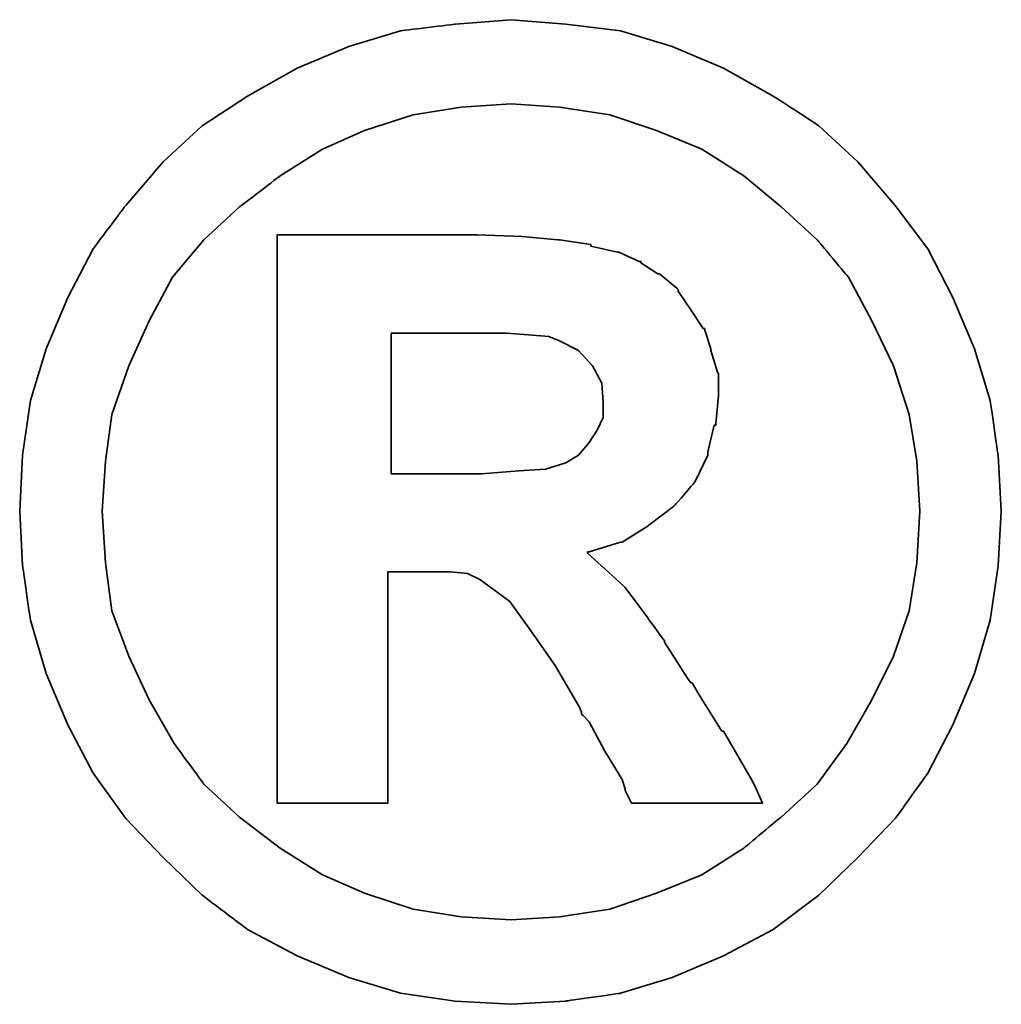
# Model space of a CAD drawing. Header units: millimetres. Extents: x -12 to 103, y 0 to 82.
# Tile 59 of 61: x 83.59 to 84.055, y 47.121 to 47.587. Entities that reach past the tile are written whole.
import ezdxf

# ---------------------------------------------------------------- set-up
doc = ezdxf.new("R2010")
doc.units = ezdxf.units.MM
doc.header["$LTSCALE"] = 2
doc.header["$MEASUREMENT"] = 0
doc.layers.add('DIM', color=4, linetype='CONTINUOUS')
doc.layers.add('layer 1', color=7, linetype='CONTINUOUS')

# ---------------------------------------------------------------- blocks, each defined once
blk = doc.blocks.new('TBI MOTION logo(完整正式版)')
at = {"layer": 'layer 1', "color": 22, "lineweight": 35}
for points, knots in [([(81.20634, 4.98624), (81.20634, 4.98624), (81.18649, 5.32862), (81.18649, 5.32862), (81.18649, 5.32862), (81.18649, 5.32862), (81.13886, 5.66206), (81.13886, 5.66206), (81.13886, 5.66206), (81.13886, 5.66206), (81.04359, 5.97764), (81.04359, 5.97764), (81.04359, 5.97764), (81.04359, 5.97764), (80.91061, 6.29124), (80.91061, 6.29124), (80.91061, 6.29124), (80.91061, 6.29124), (80.75778, 6.58697), (80.75778, 6.58697), (80.75778, 6.58697), (80.75778, 6.58697), (80.5593, 6.85294), (80.5593, 6.85294), (80.5593, 6.85294), (80.5593, 6.85294), (80.33105, 7.1189), (80.33105, 7.1189), (80.33105, 7.1189), (80.33105, 7.1189), (80.09287, 7.33921), (80.09287, 7.33921), (80.09287, 7.33921), (80.09287, 7.33921), (79.815, 7.51982), (79.815, 7.51982), (79.815, 7.51982), (79.815, 7.51982), (79.51133, 7.69051), (79.51133, 7.69051), (79.51133, 7.69051), (79.51133, 7.69051), (79.19773, 7.8235), (79.19773, 7.8235), (79.19773, 7.8235), (79.19773, 7.8235), (78.88215, 7.91877), (78.88215, 7.91877), (78.88215, 7.91877), (78.88215, 7.91877), (78.54871, 7.95846), (78.54871, 7.95846), (78.54871, 7.95846), (78.54871, 7.95846), (78.21526, 7.98625), (78.21526, 7.98625), (78.21526, 7.98625), (78.21526, 7.98625), (77.87388, 7.95846), (77.87388, 7.95846), (77.87388, 7.95846), (77.87388, 7.95846), (77.54044, 7.91877), (77.54044, 7.91877), (77.54044, 7.91877), (77.54044, 7.91877), (77.22485, 7.8235), (77.22485, 7.8235), (77.22485, 7.8235), (77.22485, 7.8235), (76.91027, 7.69051), (76.91027, 7.69051), (76.91027, 7.69051), (76.91027, 7.69051), (76.6056, 7.51982), (76.6056, 7.51982), (76.6056, 7.51982), (76.6056, 7.51982), (76.32972, 7.33921), (76.32972, 7.33921), (76.32972, 7.33921), (76.32972, 7.33921), (76.09154, 7.1189), (76.09154, 7.1189), (76.09154, 7.1189), (76.09154, 7.1189), (75.86329, 6.85294), (75.86329, 6.85294), (75.86329, 6.85294), (75.86329, 6.85294), (75.66382, 6.58697), (75.66382, 6.58697), (75.66382, 6.58697), (75.66382, 6.58697), (75.51099, 6.29124), (75.51099, 6.29124), (75.51099, 6.29124), (75.51099, 6.29124), (75.37702, 5.97764), (75.37702, 5.97764), (75.37702, 5.97764), (75.37702, 5.97764), (75.28175, 5.66206), (75.28175, 5.66206), (75.28175, 5.66206), (75.28175, 5.66206), (75.23411, 5.32862), (75.23411, 5.32862), (75.23411, 5.32862), (75.23411, 5.32862), (75.21625, 4.98624), (75.21625, 4.98624), (75.21625, 4.98624), (75.21625, 4.98624), (75.23411, 4.6528), (75.23411, 4.6528), (75.23411, 4.6528), (75.23411, 4.6528), (75.28175, 4.32035), (75.28175, 4.32035), (75.28175, 4.32035), (75.28175, 4.32035), (75.37702, 3.99583), (75.37702, 3.99583), (75.37702, 3.99583), (75.37702, 3.99583), (75.51099, 3.68224), (75.51099, 3.68224), (75.51099, 3.68224), (75.51099, 3.68224), (75.66382, 3.38749), (75.66382, 3.38749), (75.66382, 3.38749), (75.66382, 3.38749), (75.86329, 3.10963), (75.86329, 3.10963), (75.86329, 3.10963), (75.86329, 3.10963), (76.09154, 2.87145), (76.09154, 2.87145), (76.09154, 2.87145), (76.09154, 2.87145), (76.32972, 2.6432), (76.32972, 2.6432), (76.32972, 2.6432), (76.32972, 2.6432), (76.6056, 2.43381), (76.6056, 2.43381), (76.6056, 2.43381), (76.6056, 2.43381), (76.91027, 2.27205), (76.91027, 2.27205), (76.91027, 2.27205), (76.91027, 2.27205), (77.22485, 2.13906), (77.22485, 2.13906), (77.22485, 2.13906), (77.22485, 2.13906), (77.54044, 2.0438), (77.54044, 2.0438), (77.54044, 2.0438), (77.54044, 2.0438), (77.87388, 1.99616), (77.87388, 1.99616), (77.87388, 1.99616), (77.87388, 1.99616), (78.21526, 1.97631), (78.21526, 1.97631), (78.21526, 1.97631), (78.21526, 1.97631), (78.54871, 1.99616), (78.54871, 1.99616), (78.54871, 1.99616), (78.54871, 1.99616), (78.88215, 2.0438), (78.88215, 2.0438), (78.88215, 2.0438), (78.88215, 2.0438), (79.19773, 2.13906), (79.19773, 2.13906), (79.19773, 2.13906), (79.19773, 2.13906), (79.51133, 2.27205), (79.51133, 2.27205), (79.51133, 2.27205), (79.51133, 2.27205), (79.815, 2.43381), (79.815, 2.43381), (79.815, 2.43381), (79.815, 2.43381), (80.09287, 2.6432), (80.09287, 2.6432), (80.09287, 2.6432), (80.09287, 2.6432), (80.33105, 2.87145), (80.33105, 2.87145), (80.33105, 2.87145), (80.33105, 2.87145), (80.5593, 3.10963), (80.5593, 3.10963), (80.5593, 3.10963), (80.5593, 3.10963), (80.75778, 3.38749), (80.75778, 3.38749), (80.75778, 3.38749), (80.75778, 3.38749), (80.91061, 3.68224), (80.91061, 3.68224), (80.91061, 3.68224), (80.91061, 3.68224), (81.04359, 3.99583), (81.04359, 3.99583), (81.04359, 3.99583), (81.04359, 3.99583), (81.13886, 4.32035), (81.13886, 4.32035), (81.13886, 4.32035), (81.13886, 4.32035), (81.18649, 4.6528), (81.18649, 4.6528), (81.18649, 4.6528), (81.18649, 4.6528), (81.20634, 4.98624), (81.20634, 4.98624)], [0, 0, 0, 0, 0.0178571, 0.0178571, 0.0178571, 0.0178572, 0.0357143, 0.0357143, 0.0357143, 0.0357143, 0.0535714, 0.0535714, 0.0535714, 0.0535714, 0.0714286, 0.0714286, 0.0714286, 0.0714286, 0.0892857, 0.0892857, 0.0892857, 0.0892857, 0.1071429, 0.1071429, 0.1071429, 0.1071429, 0.125, 0.125, 0.125, 0.125, 0.1428571, 0.1428571, 0.1428571, 0.1428572, 0.1607143, 0.1607143, 0.1607143, 0.1607143, 0.1785714, 0.1785714, 0.1785714, 0.1785714, 0.1964286, 0.1964286, 0.1964286, 0.1964286, 0.2142857, 0.2142857, 0.2142857, 0.2142857, 0.2321429, 0.2321429, 0.2321429, 0.2321429, 0.25, 0.25, 0.25, 0.25, 0.2678571, 0.2678571, 0.2678571, 0.2678572, 0.2857143, 0.2857143, 0.2857143, 0.2857143, 0.3035714, 0.3035714, 0.3035714, 0.3035714, 0.3214286, 0.3214286, 0.3214286, 0.3214286, 0.3392857, 0.3392857, 0.3392857, 0.3392857, 0.3571429, 0.3571429, 0.3571429, 0.3571429, 0.375, 0.375, 0.375, 0.375, 0.3928571, 0.3928571, 0.3928571, 0.3928572, 0.4107143, 0.4107143, 0.4107143, 0.4107143, 0.4285714, 0.4285714, 0.4285714, 0.4285714, 0.4464286, 0.4464286, 0.4464286, 0.4464286, 0.4642857, 0.4642857, 0.4642857, 0.4642857, 0.4821429, 0.4821429, 0.4821429, 0.4821429, 0.5, 0.5, 0.5, 0.5, 0.5178571, 0.5178571, 0.5178571, 0.5178572, 0.5357143, 0.5357143, 0.5357143, 0.5357143, 0.5535714, 0.5535714, 0.5535714, 0.5535714, 0.5714286, 0.5714286, 0.5714286, 0.5714286, 0.5892857, 0.5892857, 0.5892857, 0.5892857, 0.6071429, 0.6071429, 0.6071429, 0.6071429, 0.625, 0.625, 0.625, 0.625, 0.6428571, 0.6428571, 0.6428571, 0.6428572, 0.6607143, 0.6607143, 0.6607143, 0.6607143, 0.6785714, 0.6785714, 0.6785714, 0.6785714, 0.6964286, 0.6964286, 0.6964286, 0.6964286, 0.7142857, 0.7142857, 0.7142857, 0.7142857, 0.7321429, 0.7321429, 0.7321429, 0.7321429, 0.75, 0.75, 0.75, 0.75, 0.7678571, 0.7678571, 0.7678571, 0.7678572, 0.7857143, 0.7857143, 0.7857143, 0.7857143, 0.8035714, 0.8035714, 0.8035714, 0.8035714, 0.8214286, 0.8214286, 0.8214286, 0.8214286, 0.8392857, 0.8392857, 0.8392857, 0.8392857, 0.8571429, 0.8571429, 0.8571429, 0.8571429, 0.875, 0.875, 0.875, 0.875, 0.8928571, 0.8928571, 0.8928571, 0.8928572, 0.9107143, 0.9107143, 0.9107143, 0.9107143, 0.9285714, 0.9285714, 0.9285714, 0.9285714, 0.9464286, 0.9464286, 0.9464286, 0.9464286, 0.9642857, 0.9642857, 0.9642857, 0.9642857, 0.9821429, 0.9821429, 0.9821429, 0.9821429, 1, 1, 1, 1]), ([(80.71014, 4.98624), (80.71014, 4.98624), (80.69129, 5.29091), (80.69129, 5.29091), (80.69129, 5.29091), (80.69129, 5.29091), (80.64464, 5.57672), (80.64464, 5.57672), (80.64464, 5.57672), (80.64464, 5.57672), (80.54937, 5.87245), (80.54937, 5.87245), (80.54937, 5.87245), (80.54937, 5.87245), (80.41639, 6.14833), (80.41639, 6.14833), (80.41639, 6.14833), (80.41639, 6.14833), (80.27349, 6.41429), (80.27349, 6.41429), (80.27349, 6.41429), (80.27349, 6.41429), (80.08295, 6.64255), (80.08295, 6.64255), (80.08295, 6.64255), (80.08295, 6.64255), (79.86264, 6.84301), (79.86264, 6.84301), (79.86264, 6.84301), (79.86264, 6.84301), (79.63439, 7.03355), (79.63439, 7.03355), (79.63439, 7.03355), (79.63439, 7.03355), (79.37835, 7.1963), (79.37835, 7.1963), (79.37835, 7.1963), (79.37835, 7.1963), (79.10246, 7.30944), (79.10246, 7.30944), (79.10246, 7.30944), (79.10246, 7.30944), (78.81665, 7.40471), (78.81665, 7.40471), (78.81665, 7.40471), (78.81665, 7.40471), (78.511, 7.45234), (78.511, 7.45234), (78.511, 7.45234), (78.511, 7.45234), (78.21526, 7.47219), (78.21526, 7.47219), (78.21526, 7.47219), (78.21526, 7.47219), (77.9106, 7.45234), (77.9106, 7.45234), (77.9106, 7.45234), (77.9106, 7.45234), (77.61685, 7.40471), (77.61685, 7.40471), (77.61685, 7.40471), (77.61685, 7.40471), (77.32012, 7.30944), (77.32012, 7.30944), (77.32012, 7.30944), (77.32012, 7.30944), (77.06309, 7.1963), (77.06309, 7.1963), (77.06309, 7.1963), (77.06309, 7.1963), (76.80606, 7.03355), (76.80606, 7.03355), (76.80606, 7.03355), (76.80606, 7.03355), (76.55797, 6.84301), (76.55797, 6.84301), (76.55797, 6.84301), (76.55797, 6.84301), (76.34063, 6.64255), (76.34063, 6.64255), (76.34063, 6.64255), (76.34063, 6.64255), (76.1491, 6.41429), (76.1491, 6.41429), (76.1491, 6.41429), (76.1491, 6.41429), (76.0062, 6.14833), (76.0062, 6.14833), (76.0062, 6.14833), (76.0062, 6.14833), (75.88314, 5.87245), (75.88314, 5.87245), (75.88314, 5.87245), (75.88314, 5.87245), (75.77794, 5.57672), (75.77794, 5.57672), (75.77794, 5.57672), (75.77794, 5.57672), (75.73924, 5.29091), (75.73924, 5.29091), (75.73924, 5.29091), (75.73924, 5.29091), (75.72039, 4.98624), (75.72039, 4.98624), (75.72039, 4.98624), (75.72039, 4.98624), (75.73924, 4.67165), (75.73924, 4.67165), (75.73924, 4.67165), (75.73924, 4.67165), (75.77794, 4.37791), (75.77794, 4.37791), (75.77794, 4.37791), (75.77794, 4.37791), (75.88314, 4.10102), (75.88314, 4.10102), (75.88314, 4.10102), (75.88314, 4.10102), (76.0062, 3.83407), (76.0062, 3.83407), (76.0062, 3.83407), (76.0062, 3.83407), (76.15902, 3.56811), (76.15902, 3.56811), (76.15902, 3.56811), (76.15902, 3.56811), (76.34063, 3.32001), (76.34063, 3.32001), (76.34063, 3.32001), (76.34063, 3.32001), (76.55797, 3.11955), (76.55797, 3.11955), (76.55797, 3.11955), (76.55797, 3.11955), (76.80606, 2.92901), (76.80606, 2.92901), (76.80606, 2.92901), (76.80606, 2.92901), (77.06309, 2.76725), (77.06309, 2.76725), (77.06309, 2.76725), (77.06309, 2.76725), (77.32012, 2.65412), (77.32012, 2.65412), (77.32012, 2.65412), (77.32012, 2.65412), (77.61685, 2.55786), (77.61685, 2.55786), (77.61685, 2.55786), (77.61685, 2.55786), (77.9106, 2.51022), (77.9106, 2.51022), (77.9106, 2.51022), (77.9106, 2.51022), (78.21526, 2.49137), (78.21526, 2.49137), (78.21526, 2.49137), (78.21526, 2.49137), (78.511, 2.51022), (78.511, 2.51022), (78.511, 2.51022), (78.511, 2.51022), (78.81665, 2.55786), (78.81665, 2.55786), (78.81665, 2.55786), (78.81665, 2.55786), (79.10246, 2.65412), (79.10246, 2.65412), (79.10246, 2.65412), (79.10246, 2.65412), (79.37835, 2.76725), (79.37835, 2.76725), (79.37835, 2.76725), (79.37835, 2.76725), (79.63439, 2.92901), (79.63439, 2.92901), (79.63439, 2.92901), (79.63439, 2.92901), (79.86264, 3.11955), (79.86264, 3.11955), (79.86264, 3.11955), (79.86264, 3.11955), (80.08295, 3.32001), (80.08295, 3.32001), (80.08295, 3.32001), (80.08295, 3.32001), (80.26356, 3.56811), (80.26356, 3.56811), (80.26356, 3.56811), (80.26356, 3.56811), (80.41639, 3.83407), (80.41639, 3.83407), (80.41639, 3.83407), (80.41639, 3.83407), (80.54937, 4.10102), (80.54937, 4.10102), (80.54937, 4.10102), (80.54937, 4.10102), (80.64464, 4.37791), (80.64464, 4.37791), (80.64464, 4.37791), (80.64464, 4.37791), (80.69129, 4.67165), (80.69129, 4.67165), (80.69129, 4.67165), (80.69129, 4.67165), (80.71014, 4.98624), (80.71014, 4.98624)], [0, 0, 0, 0, 0.0192308, 0.0192308, 0.0192308, 0.0192308, 0.0384615, 0.0384615, 0.0384615, 0.0384615, 0.0576923, 0.0576923, 0.0576923, 0.0576923, 0.0769231, 0.0769231, 0.0769231, 0.0769231, 0.0961538, 0.0961538, 0.0961538, 0.0961539, 0.1153846, 0.1153846, 0.1153846, 0.1153846, 0.1346154, 0.1346154, 0.1346154, 0.1346154, 0.1538462, 0.1538462, 0.1538462, 0.1538462, 0.1730769, 0.1730769, 0.1730769, 0.1730769, 0.1923077, 0.1923077, 0.1923077, 0.1923077, 0.2115385, 0.2115385, 0.2115385, 0.2115385, 0.2307692, 0.2307692, 0.2307692, 0.2307692, 0.25, 0.25, 0.25, 0.25, 0.2692308, 0.2692308, 0.2692308, 0.2692308, 0.2884615, 0.2884615, 0.2884615, 0.2884615, 0.3076923, 0.3076923, 0.3076923, 0.3076923, 0.3269231, 0.3269231, 0.3269231, 0.3269231, 0.3461538, 0.3461538, 0.3461538, 0.3461539, 0.3653846, 0.3653846, 0.3653846, 0.3653846, 0.3846154, 0.3846154, 0.3846154, 0.3846154, 0.4038462, 0.4038462, 0.4038462, 0.4038462, 0.4230769, 0.4230769, 0.4230769, 0.4230769, 0.4423077, 0.4423077, 0.4423077, 0.4423077, 0.4615385, 0.4615385, 0.4615385, 0.4615385, 0.4807692, 0.4807692, 0.4807692, 0.4807692, 0.5, 0.5, 0.5, 0.5, 0.5192308, 0.5192308, 0.5192308, 0.5192308, 0.5384615, 0.5384615, 0.5384615, 0.5384615, 0.5576923, 0.5576923, 0.5576923, 0.5576923, 0.5769231, 0.5769231, 0.5769231, 0.5769231, 0.5961538, 0.5961538, 0.5961538, 0.5961539, 0.6153846, 0.6153846, 0.6153846, 0.6153846, 0.6346154, 0.6346154, 0.6346154, 0.6346154, 0.6538462, 0.6538462, 0.6538462, 0.6538462, 0.6730769, 0.6730769, 0.6730769, 0.6730769, 0.6923077, 0.6923077, 0.6923077, 0.6923077, 0.7115385, 0.7115385, 0.7115385, 0.7115385, 0.7307692, 0.7307692, 0.7307692, 0.7307692, 0.75, 0.75, 0.75, 0.75, 0.7692308, 0.7692308, 0.7692308, 0.7692308, 0.7884615, 0.7884615, 0.7884615, 0.7884615, 0.8076923, 0.8076923, 0.8076923, 0.8076923, 0.8269231, 0.8269231, 0.8269231, 0.8269231, 0.8461538, 0.8461538, 0.8461538, 0.8461539, 0.8653846, 0.8653846, 0.8653846, 0.8653846, 0.8846154, 0.8846154, 0.8846154, 0.8846154, 0.9038462, 0.9038462, 0.9038462, 0.9038462, 0.9230769, 0.9230769, 0.9230769, 0.9230769, 0.9423077, 0.9423077, 0.9423077, 0.9423077, 0.9615385, 0.9615385, 0.9615385, 0.9615385, 0.9807692, 0.9807692, 0.9807692, 0.9807692, 1, 1, 1, 1]), ([(76.78721, 3.2823), (76.78721, 3.2823), (76.78721, 3.32001), (76.78721, 3.32001), (76.78721, 3.32001), (76.78721, 3.32001), (76.78721, 3.42422), (76.78721, 3.42422), (76.78721, 3.42422), (76.78721, 3.42422), (76.78721, 3.59689), (76.78721, 3.59689), (76.78721, 3.59689), (76.78721, 3.59689), (76.78721, 3.80529), (76.78721, 3.80529), (76.78721, 3.80529), (76.78721, 3.80529), (76.78721, 4.0524), (76.78721, 4.0524), (76.78721, 4.0524), (76.78721, 4.0524), (76.78721, 4.32035), (76.78721, 4.32035), (76.78721, 4.32035), (76.78721, 4.32035), (76.78721, 4.92868), (76.78721, 4.92868), (76.78721, 4.92868), (76.78721, 4.92868), (76.78721, 5.53801), (76.78721, 5.53801), (76.78721, 5.53801), (76.78721, 5.53801), (76.78721, 5.82482), (76.78721, 5.82482), (76.78721, 5.82482), (76.78721, 5.82482), (76.78721, 6.07291), (76.78721, 6.07291), (76.78721, 6.07291), (76.78721, 6.07291), (76.78721, 6.30017), (76.78721, 6.30017), (76.78721, 6.30017), (76.78721, 6.30017), (76.78721, 6.45399), (76.78721, 6.45399), (76.78721, 6.45399), (76.78721, 6.45399), (76.78721, 6.5572), (76.78721, 6.5572), (76.78721, 6.5572), (76.78721, 6.5572), (76.78721, 6.59689), (76.78721, 6.59689), (76.78721, 6.59689), (76.78721, 6.59689), (76.78721, 6.67232), (76.78721, 6.67232), (76.78721, 6.67232), (76.78721, 6.67232), (76.8537, 6.67232), (76.8537, 6.67232), (76.8537, 6.67232), (76.8537, 6.67232), (76.87355, 6.67232), (76.87355, 6.67232), (76.87355, 6.67232), (76.87355, 6.67232), (76.91027, 6.67232), (76.91027, 6.67232), (76.91027, 6.67232), (76.91027, 6.67232), (77.04424, 6.67232), (77.04424, 6.67232), (77.04424, 6.67232), (77.04424, 6.67232), (77.22485, 6.67232), (77.22485, 6.67232), (77.22485, 6.67232), (77.22485, 6.67232), (77.43524, 6.67232), (77.43524, 6.67232), (77.43524, 6.67232), (77.43524, 6.67232), (77.65357, 6.67232), (77.65357, 6.67232), (77.65357, 6.67232), (77.65357, 6.67232), (77.82625, 6.67232), (77.82625, 6.67232), (77.82625, 6.67232), (77.82625, 6.67232), (77.94037, 6.67232), (77.94037, 6.67232), (77.94037, 6.67232), (77.94037, 6.67232), (77.97709, 6.67232), (77.97709, 6.67232), (77.97709, 6.67232), (77.97709, 6.67232), (77.99694, 6.67232), (77.99694, 6.67232), (77.99694, 6.67232), (77.99694, 6.67232), (78.00686, 6.67232), (78.00686, 6.67232), (78.00686, 6.67232), (78.00686, 6.67232), (78.28275, 6.6624), (78.28275, 6.6624), (78.28275, 6.6624), (78.28275, 6.6624), (78.50107, 6.64255), (78.50107, 6.64255), (78.50107, 6.64255), (78.50107, 6.64255), (78.511, 6.64255), (78.511, 6.64255), (78.511, 6.64255), (78.511, 6.64255), (78.70154, 6.61476), (78.70154, 6.61476), (78.70154, 6.61476), (78.70154, 6.61476), (78.70154, 6.60483), (78.70154, 6.60483), (78.70154, 6.60483), (78.70154, 6.60483), (78.86429, 6.56713), (78.86429, 6.56713), (78.86429, 6.56713), (78.86429, 6.56713), (78.87223, 6.56713), (78.87223, 6.56713), (78.87223, 6.56713), (78.87223, 6.56713), (78.99727, 6.51056), (78.99727, 6.51056), (78.99727, 6.51056), (78.99727, 6.51056), (79.00719, 6.51056), (79.00719, 6.51056), (79.00719, 6.51056), (79.00719, 6.51056), (79.00719, 6.50162), (79.00719, 6.50162), (79.00719, 6.50162), (79.00719, 6.50162), (79.1104, 6.43415), (79.1104, 6.43415), (79.1104, 6.43415), (79.1104, 6.43415), (79.12132, 6.43415), (79.12132, 6.43415), (79.12132, 6.43415), (79.12132, 6.43415), (79.22552, 6.34781), (79.22552, 6.34781), (79.22552, 6.34781), (79.22552, 6.34781), (79.23544, 6.33888), (79.23544, 6.33888), (79.23544, 6.33888), (79.23544, 6.33888), (79.23544, 6.32895), (79.23544, 6.32895), (79.23544, 6.32895), (79.23544, 6.32895), (79.31087, 6.21483), (79.31087, 6.21483), (79.31087, 6.21483), (79.31087, 6.21483), (79.38629, 6.1007), (79.38629, 6.1007), (79.38629, 6.1007), (79.38629, 6.1007), (79.3972, 6.1007), (79.3972, 6.1007), (79.3972, 6.1007), (79.3972, 6.1007), (79.3972, 6.09078), (79.3972, 6.09078), (79.3972, 6.09078), (79.3972, 6.09078), (79.43392, 5.97764), (79.43392, 5.97764), (79.43392, 5.97764), (79.43392, 5.97764), (79.43392, 5.96772), (79.43392, 5.96772), (79.43392, 5.96772), (79.43392, 5.96772), (79.47362, 5.83474), (79.47362, 5.83474), (79.47362, 5.83474), (79.47362, 5.83474), (79.48156, 5.82482), (79.48156, 5.82482), (79.48156, 5.82482), (79.48156, 5.82482), (79.48156, 5.69977), (79.48156, 5.69977), (79.48156, 5.69977), (79.48156, 5.69977), (79.48156, 5.69183), (79.48156, 5.69183), (79.48156, 5.69183), (79.48156, 5.69183), (79.4637, 5.51915), (79.4637, 5.51915), (79.4637, 5.51915), (79.4637, 5.51915), (79.4637, 5.51122), (79.4637, 5.51122), (79.4637, 5.51122), (79.4637, 5.51122), (79.45377, 5.51122), (79.45377, 5.51122), (79.45377, 5.51122), (79.45377, 5.51122), (79.41507, 5.34847), (79.41507, 5.34847), (79.41507, 5.34847), (79.41507, 5.34847), (79.41507, 5.33854), (79.41507, 5.33854), (79.41507, 5.33854), (79.41507, 5.33854), (79.41507, 5.32862), (79.41507, 5.32862), (79.41507, 5.32862), (79.41507, 5.32862), (79.33865, 5.16785), (79.33865, 5.16785), (79.33865, 5.16785), (79.33865, 5.16785), (79.33071, 5.15693), (79.33071, 5.15693), (79.33071, 5.15693), (79.33071, 5.15693), (79.2156, 5.02495), (79.2156, 5.02495), (79.2156, 5.02495), (79.2156, 5.02495), (79.20567, 5.01502), (79.20567, 5.01502), (79.20567, 5.01502), (79.20567, 5.01502), (79.05483, 4.89991), (79.05483, 4.89991), (79.05483, 4.89991), (79.05483, 4.89991), (79.04491, 4.89197), (79.04491, 4.89197), (79.04491, 4.89197), (79.04491, 4.89197), (78.89208, 4.7967), (78.89208, 4.7967), (78.89208, 4.7967), (78.89208, 4.7967), (78.88215, 4.7967), (78.88215, 4.7967), (78.88215, 4.7967), (78.88215, 4.7967), (78.69161, 4.73913), (78.69161, 4.73913), (78.69161, 4.73913), (78.69161, 4.73913), (78.68169, 4.73913), (78.68169, 4.73913), (78.68169, 4.73913), (78.68169, 4.73913), (78.68169, 4.72921), (78.68169, 4.72921), (78.68169, 4.72921), (78.68169, 4.72921), (78.78688, 4.63394), (78.78688, 4.63394), (78.78688, 4.63394), (78.78688, 4.63394), (78.902, 4.52875), (78.902, 4.52875), (78.902, 4.52875), (78.902, 4.52875), (78.91093, 4.52081), (78.91093, 4.52081), (78.91093, 4.52081), (78.91093, 4.52081), (79.02506, 4.36798), (79.02506, 4.36798), (79.02506, 4.36798), (79.02506, 4.36798), (79.1501, 4.1953), (79.1501, 4.1953), (79.1501, 4.1953), (79.1501, 4.1953), (79.1501, 4.18736), (79.1501, 4.18736), (79.1501, 4.18736), (79.1501, 4.18736), (79.29201, 3.96705), (79.29201, 3.96705), (79.29201, 3.96705), (79.29201, 3.96705), (79.31087, 3.93828), (79.31087, 3.93828), (79.31087, 3.93828), (79.31087, 3.93828), (79.32079, 3.93828), (79.32079, 3.93828), (79.32079, 3.93828), (79.32079, 3.93828), (79.3585, 3.87178), (79.3585, 3.87178), (79.3585, 3.87178), (79.3585, 3.87178), (79.50141, 3.64353), (79.50141, 3.64353), (79.50141, 3.64353), (79.50141, 3.64353), (79.51133, 3.64353), (79.51133, 3.64353), (79.51133, 3.64353), (79.51133, 3.64353), (79.64431, 3.41528), (79.64431, 3.41528), (79.64431, 3.41528), (79.64431, 3.41528), (79.68202, 3.3478), (79.68202, 3.3478), (79.68202, 3.3478), (79.68202, 3.3478), (79.70187, 3.31009), (79.70187, 3.31009), (79.70187, 3.31009), (79.70187, 3.31009), (79.7495, 3.2049), (79.7495, 3.2049), (79.7495, 3.2049), (79.7495, 3.2049), (79.64431, 3.2049), (79.64431, 3.2049), (79.64431, 3.2049), (79.64431, 3.2049), (79.62546, 3.2049), (79.62546, 3.2049), (79.62546, 3.2049), (79.62546, 3.2049), (79.53912, 3.2049), (79.53912, 3.2049), (79.53912, 3.2049), (79.53912, 3.2049), (79.31087, 3.2049), (79.31087, 3.2049), (79.31087, 3.2049), (79.31087, 3.2049), (79.08262, 3.2049), (79.08262, 3.2049), (79.08262, 3.2049), (79.08262, 3.2049), (79.00719, 3.2049), (79.00719, 3.2049), (79.00719, 3.2049), (79.00719, 3.2049), (78.98735, 3.2049), (78.98735, 3.2049), (78.98735, 3.2049), (78.98735, 3.2049), (78.94964, 3.2049), (78.94964, 3.2049), (78.94964, 3.2049), (78.94964, 3.2049), (78.92979, 3.24459), (78.92979, 3.24459), (78.92979, 3.24459), (78.92979, 3.24459), (78.91093, 3.2823), (78.91093, 3.2823), (78.91093, 3.2823), (78.91093, 3.2823), (78.91093, 3.29223), (78.91093, 3.29223), (78.91093, 3.29223), (78.91093, 3.29223), (78.89208, 3.3478), (78.89208, 3.3478), (78.89208, 3.3478), (78.89208, 3.3478), (78.78688, 3.52048), (78.78688, 3.52048), (78.78688, 3.52048), (78.78688, 3.52048), (78.69161, 3.7001), (78.69161, 3.7001), (78.69161, 3.7001), (78.69161, 3.7001), (78.6539, 3.7388), (78.6539, 3.7388), (78.6539, 3.7388), (78.6539, 3.7388), (78.64398, 3.74873), (78.64398, 3.74873), (78.64398, 3.74873), (78.64398, 3.74873), (78.64398, 3.75766), (78.64398, 3.75766), (78.64398, 3.75766), (78.64398, 3.75766), (78.63405, 3.78644), (78.63405, 3.78644), (78.63405, 3.78644), (78.63405, 3.78644), (78.48321, 4.04347), (78.48321, 4.04347), (78.48321, 4.04347), (78.48321, 4.04347), (78.33038, 4.2618), (78.33038, 4.2618), (78.33038, 4.2618), (78.33038, 4.2618), (78.20732, 4.43447), (78.20732, 4.43447), (78.20732, 4.43447), (78.20732, 4.43447), (78.09221, 4.52081), (78.09221, 4.52081), (78.09221, 4.52081), (78.09221, 4.52081), (78.02472, 4.56845), (78.02472, 4.56845), (78.02472, 4.56845), (78.02472, 4.56845), (77.9493, 4.60616), (77.9493, 4.60616), (77.9493, 4.60616), (77.9493, 4.60616), (77.8451, 4.61608), (77.8451, 4.61608), (77.8451, 4.61608), (77.8451, 4.61608), (77.71113, 4.61608), (77.71113, 4.61608), (77.71113, 4.61608), (77.71113, 4.61608), (77.69128, 4.61608), (77.69128, 4.61608), (77.69128, 4.61608), (77.69128, 4.61608), (77.67342, 4.61608), (77.67342, 4.61608), (77.67342, 4.61608), (77.67342, 4.61608), (77.5583, 4.61608), (77.5583, 4.61608), (77.5583, 4.61608), (77.5583, 4.61608), (77.46303, 4.61608), (77.46303, 4.61608), (77.46303, 4.61608), (77.46303, 4.61608), (77.46303, 4.54761), (77.46303, 4.54761), (77.46303, 4.54761), (77.46303, 4.54761), (77.46303, 4.47318), (77.46303, 4.47318), (77.46303, 4.47318), (77.46303, 4.47318), (77.46303, 4.24294), (77.46303, 4.24294), (77.46303, 4.24294), (77.46303, 4.24294), (77.46303, 3.99583), (77.46303, 3.99583), (77.46303, 3.99583), (77.46303, 3.99583), (77.46303, 3.72888), (77.46303, 3.72888), (77.46303, 3.72888), (77.46303, 3.72888), (77.46303, 3.51055), (77.46303, 3.51055), (77.46303, 3.51055), (77.46303, 3.51055), (77.46303, 3.42422), (77.46303, 3.42422), (77.46303, 3.42422), (77.46303, 3.42422), (77.46303, 3.35773), (77.46303, 3.35773), (77.46303, 3.35773), (77.46303, 3.35773), (77.46303, 3.30017), (77.46303, 3.30017), (77.46303, 3.30017), (77.46303, 3.30017), (77.46303, 3.2823), (77.46303, 3.2823), (77.46303, 3.2823), (77.46303, 3.2823), (77.46303, 3.2049), (77.46303, 3.2049), (77.46303, 3.2049), (77.46303, 3.2049), (77.39753, 3.2049), (77.39753, 3.2049), (77.39753, 3.2049), (77.39753, 3.2049), (77.37768, 3.2049), (77.37768, 3.2049), (77.37768, 3.2049), (77.37768, 3.2049), (77.32012, 3.2049), (77.32012, 3.2049), (77.32012, 3.2049), (77.32012, 3.2049), (77.12165, 3.2049), (77.12165, 3.2049), (77.12165, 3.2049), (77.12165, 3.2049), (76.94897, 3.2049), (76.94897, 3.2049), (76.94897, 3.2049), (76.94897, 3.2049), (76.8924, 3.2049), (76.8924, 3.2049), (76.8924, 3.2049), (76.8924, 3.2049), (76.8537, 3.2049), (76.8537, 3.2049), (76.8537, 3.2049), (76.8537, 3.2049), (76.78721, 3.2049), (76.78721, 3.2049), (76.78721, 3.2049), (76.78721, 3.2049), (76.78721, 3.2823), (76.78721, 3.2823)], [0, 0, 0, 0, 0.0074074, 0.0074074, 0.0074074, 0.0074074, 0.0148148, 0.0148148, 0.0148148, 0.0148148, 0.0222222, 0.0222222, 0.0222222, 0.0222222, 0.0296296, 0.0296296, 0.0296296, 0.0296296, 0.037037, 0.037037, 0.037037, 0.037037, 0.0444444, 0.0444444, 0.0444444, 0.0444445, 0.0518519, 0.0518519, 0.0518519, 0.0518519, 0.0592593, 0.0592593, 0.0592593, 0.0592593, 0.0666667, 0.0666667, 0.0666667, 0.0666667, 0.0740741, 0.0740741, 0.0740741, 0.0740741, 0.0814815, 0.0814815, 0.0814815, 0.0814815, 0.0888889, 0.0888889, 0.0888889, 0.0888889, 0.0962963, 0.0962963, 0.0962963, 0.0962963, 0.1037037, 0.1037037, 0.1037037, 0.1037037, 0.1111111, 0.1111111, 0.1111111, 0.1111111, 0.1185185, 0.1185185, 0.1185185, 0.1185185, 0.1259259, 0.1259259, 0.1259259, 0.1259259, 0.1333333, 0.1333333, 0.1333333, 0.1333333, 0.1407407, 0.1407407, 0.1407407, 0.1407408, 0.1481481, 0.1481481, 0.1481481, 0.1481482, 0.1555556, 0.1555556, 0.1555556, 0.1555556, 0.162963, 0.162963, 0.162963, 0.162963, 0.1703704, 0.1703704, 0.1703704, 0.1703704, 0.1777778, 0.1777778, 0.1777778, 0.1777778, 0.1851852, 0.1851852, 0.1851852, 0.1851852, 0.1925926, 0.1925926, 0.1925926, 0.1925926, 0.2, 0.2, 0.2, 0.2, 0.2074074, 0.2074074, 0.2074074, 0.2074074, 0.2148148, 0.2148148, 0.2148148, 0.2148148, 0.2222222, 0.2222222, 0.2222222, 0.2222222, 0.2296296, 0.2296296, 0.2296296, 0.2296296, 0.237037, 0.237037, 0.237037, 0.237037, 0.2444444, 0.2444444, 0.2444444, 0.2444445, 0.2518519, 0.2518519, 0.2518519, 0.2518519, 0.2592593, 0.2592593, 0.2592593, 0.2592593, 0.2666667, 0.2666667, 0.2666667, 0.2666667, 0.2740741, 0.2740741, 0.2740741, 0.2740741, 0.2814815, 0.2814815, 0.2814815, 0.2814815, 0.2888889, 0.2888889, 0.2888889, 0.2888889, 0.2962963, 0.2962963, 0.2962963, 0.2962963, 0.3037037, 0.3037037, 0.3037037, 0.3037037, 0.3111111, 0.3111111, 0.3111111, 0.3111111, 0.3185185, 0.3185185, 0.3185185, 0.3185185, 0.3259259, 0.3259259, 0.3259259, 0.3259259, 0.3333333, 0.3333333, 0.3333333, 0.3333333, 0.3407407, 0.3407407, 0.3407407, 0.3407408, 0.3481481, 0.3481481, 0.3481481, 0.3481482, 0.3555556, 0.3555556, 0.3555556, 0.3555556, 0.362963, 0.362963, 0.362963, 0.362963, 0.3703704, 0.3703704, 0.3703704, 0.3703704, 0.3777778, 0.3777778, 0.3777778, 0.3777778, 0.3851852, 0.3851852, 0.3851852, 0.3851852, 0.3925926, 0.3925926, 0.3925926, 0.3925926, 0.4, 0.4, 0.4, 0.4, 0.4074074, 0.4074074, 0.4074074, 0.4074074, 0.4148148, 0.4148148, 0.4148148, 0.4148148, 0.4222222, 0.4222222, 0.4222222, 0.4222222, 0.4296296, 0.4296296, 0.4296296, 0.4296296, 0.437037, 0.437037, 0.437037, 0.437037, 0.4444444, 0.4444444, 0.4444444, 0.4444445, 0.4518519, 0.4518519, 0.4518519, 0.4518519, 0.4592593, 0.4592593, 0.4592593, 0.4592593, 0.4666667, 0.4666667, 0.4666667, 0.4666667, 0.4740741, 0.4740741, 0.4740741, 0.4740741, 0.4814815, 0.4814815, 0.4814815, 0.4814815, 0.4888889, 0.4888889, 0.4888889, 0.4888889, 0.4962963, 0.4962963, 0.4962963, 0.4962963, 0.5037037, 0.5037037, 0.5037037, 0.5037037, 0.5111111, 0.5111111, 0.5111111, 0.5111111, 0.5185185, 0.5185185, 0.5185185, 0.5185185, 0.5259259, 0.5259259, 0.5259259, 0.5259259, 0.5333333, 0.5333333, 0.5333333, 0.5333333, 0.5407407, 0.5407407, 0.5407407, 0.5407408, 0.5481481, 0.5481481, 0.5481481, 0.5481482, 0.5555556, 0.5555556, 0.5555556, 0.5555556, 0.562963, 0.562963, 0.562963, 0.562963, 0.5703704, 0.5703704, 0.5703704, 0.5703704, 0.5777778, 0.5777778, 0.5777778, 0.5777778, 0.5851852, 0.5851852, 0.5851852, 0.5851852, 0.5925926, 0.5925926, 0.5925926, 0.5925926, 0.6, 0.6, 0.6, 0.6, 0.6074074, 0.6074074, 0.6074074, 0.6074074, 0.6148148, 0.6148148, 0.6148148, 0.6148148, 0.6222222, 0.6222222, 0.6222222, 0.6222222, 0.6296296, 0.6296296, 0.6296296, 0.6296296, 0.637037, 0.637037, 0.637037, 0.637037, 0.6444444, 0.6444444, 0.6444444, 0.6444445, 0.6518519, 0.6518519, 0.6518519, 0.6518519, 0.6592593, 0.6592593, 0.6592593, 0.6592593, 0.6666667, 0.6666667, 0.6666667, 0.6666667, 0.6740741, 0.6740741, 0.6740741, 0.6740741, 0.6814815, 0.6814815, 0.6814815, 0.6814815, 0.6888889, 0.6888889, 0.6888889, 0.6888889, 0.6962963, 0.6962963, 0.6962963, 0.6962963, 0.7037037, 0.7037037, 0.7037037, 0.7037037, 0.7111111, 0.7111111, 0.7111111, 0.7111111, 0.7185185, 0.7185185, 0.7185185, 0.7185185, 0.7259259, 0.7259259, 0.7259259, 0.7259259, 0.7333333, 0.7333333, 0.7333333, 0.7333333, 0.7407407, 0.7407407, 0.7407407, 0.7407408, 0.7481481, 0.7481481, 0.7481481, 0.7481482, 0.7555556, 0.7555556, 0.7555556, 0.7555556, 0.762963, 0.762963, 0.762963, 0.762963, 0.7703704, 0.7703704, 0.7703704, 0.7703704, 0.7777778, 0.7777778, 0.7777778, 0.7777778, 0.7851852, 0.7851852, 0.7851852, 0.7851852, 0.7925926, 0.7925926, 0.7925926, 0.7925926, 0.8, 0.8, 0.8, 0.8, 0.8074074, 0.8074074, 0.8074074, 0.8074074, 0.8148148, 0.8148148, 0.8148148, 0.8148148, 0.8222222, 0.8222222, 0.8222222, 0.8222222, 0.8296296, 0.8296296, 0.8296296, 0.8296296, 0.837037, 0.837037, 0.837037, 0.837037, 0.8444444, 0.8444444, 0.8444444, 0.8444445, 0.8518519, 0.8518519, 0.8518519, 0.8518519, 0.8592593, 0.8592593, 0.8592593, 0.8592593, 0.8666667, 0.8666667, 0.8666667, 0.8666667, 0.8740741, 0.8740741, 0.8740741, 0.8740741, 0.8814815, 0.8814815, 0.8814815, 0.8814815, 0.8888889, 0.8888889, 0.8888889, 0.8888889, 0.8962963, 0.8962963, 0.8962963, 0.8962963, 0.9037037, 0.9037037, 0.9037037, 0.9037037, 0.9111111, 0.9111111, 0.9111111, 0.9111111, 0.9185185, 0.9185185, 0.9185185, 0.9185185, 0.9259259, 0.9259259, 0.9259259, 0.9259259, 0.9333333, 0.9333333, 0.9333333, 0.9333333, 0.9407407, 0.9407407, 0.9407407, 0.9407408, 0.9481481, 0.9481481, 0.9481481, 0.9481482, 0.9555556, 0.9555556, 0.9555556, 0.9555556, 0.962963, 0.962963, 0.962963, 0.962963, 0.9703704, 0.9703704, 0.9703704, 0.9703704, 0.9777778, 0.9777778, 0.9777778, 0.9777778, 0.9851852, 0.9851852, 0.9851852, 0.9851852, 0.9925926, 0.9925926, 0.9925926, 0.9925926, 1, 1, 1, 1]), ([(77.48288, 6.07291), (77.48288, 6.07291), (77.48288, 5.99551), (77.48288, 5.99551), (77.48288, 5.99551), (77.48288, 5.99551), (77.48288, 5.82482), (77.48288, 5.82482), (77.48288, 5.82482), (77.48288, 5.82482), (77.48288, 5.63328), (77.48288, 5.63328), (77.48288, 5.63328), (77.48288, 5.63328), (77.48288, 5.46358), (77.48288, 5.46358), (77.48288, 5.46358), (77.48288, 5.46358), (77.48288, 5.29091), (77.48288, 5.29091), (77.48288, 5.29091), (77.48288, 5.29091), (77.48288, 5.21449), (77.48288, 5.21449), (77.48288, 5.21449), (77.48288, 5.21449), (77.50074, 5.21449), (77.50074, 5.21449), (77.50074, 5.21449), (77.50074, 5.21449), (77.71113, 5.21449), (77.71113, 5.21449), (77.71113, 5.21449), (77.71113, 5.21449), (77.94037, 5.21449), (77.94037, 5.21449), (77.94037, 5.21449), (77.94037, 5.21449), (78.01579, 5.21449), (78.01579, 5.21449), (78.01579, 5.21449), (78.01579, 5.21449), (78.03465, 5.21449), (78.03465, 5.21449), (78.03465, 5.21449), (78.03465, 5.21449), (78.2629, 5.23335), (78.2629, 5.23335), (78.2629, 5.23335), (78.2629, 5.23335), (78.42565, 5.24327), (78.42565, 5.24327), (78.42565, 5.24327), (78.42565, 5.24327), (78.54871, 5.28098), (78.54871, 5.28098), (78.54871, 5.28098), (78.54871, 5.28098), (78.62611, 5.32862), (78.62611, 5.32862), (78.62611, 5.32862), (78.62611, 5.32862), (78.69161, 5.40503), (78.69161, 5.40503), (78.69161, 5.40503), (78.69161, 5.40503), (78.73925, 5.48145), (78.73925, 5.48145), (78.73925, 5.48145), (78.73925, 5.48145), (78.77696, 5.55885), (78.77696, 5.55885), (78.77696, 5.55885), (78.77696, 5.55885), (78.77696, 5.65214), (78.77696, 5.65214), (78.77696, 5.65214), (78.77696, 5.65214), (78.76902, 5.76726), (78.76902, 5.76726), (78.76902, 5.76726), (78.76902, 5.76726), (78.71146, 5.87245), (78.71146, 5.87245), (78.71146, 5.87245), (78.71146, 5.87245), (78.62611, 5.96772), (78.62611, 5.96772), (78.62611, 5.96772), (78.62611, 5.96772), (78.511, 6.02528), (78.511, 6.02528), (78.511, 6.02528), (78.511, 6.02528), (78.44451, 6.05306), (78.44451, 6.05306), (78.44451, 6.05306), (78.44451, 6.05306), (78.32046, 6.06299), (78.32046, 6.06299), (78.32046, 6.06299), (78.32046, 6.06299), (78.18748, 6.07291), (78.18748, 6.07291), (78.18748, 6.07291), (78.18748, 6.07291), (77.99694, 6.07291), (77.99694, 6.07291), (77.99694, 6.07291), (77.99694, 6.07291), (77.97709, 6.07291), (77.97709, 6.07291), (77.97709, 6.07291), (77.97709, 6.07291), (77.90167, 6.07291), (77.90167, 6.07291), (77.90167, 6.07291), (77.90167, 6.07291), (77.69128, 6.07291), (77.69128, 6.07291), (77.69128, 6.07291), (77.69128, 6.07291), (77.50074, 6.07291), (77.50074, 6.07291), (77.50074, 6.07291), (77.50074, 6.07291), (77.48288, 6.07291), (77.48288, 6.07291)], [0, 0, 0, 0, 0.03125, 0.03125, 0.03125, 0.03125, 0.0625, 0.0625, 0.0625, 0.0625, 0.09375, 0.09375, 0.09375, 0.09375, 0.125, 0.125, 0.125, 0.125, 0.15625, 0.15625, 0.15625, 0.15625, 0.1875, 0.1875, 0.1875, 0.1875, 0.21875, 0.21875, 0.21875, 0.21875, 0.25, 0.25, 0.25, 0.25, 0.28125, 0.28125, 0.28125, 0.28125, 0.3125, 0.3125, 0.3125, 0.3125, 0.34375, 0.34375, 0.34375, 0.34375, 0.375, 0.375, 0.375, 0.375, 0.40625, 0.40625, 0.40625, 0.40625, 0.4375, 0.4375, 0.4375, 0.4375, 0.46875, 0.46875, 0.46875, 0.46875, 0.5, 0.5, 0.5, 0.5, 0.53125, 0.53125, 0.53125, 0.53125, 0.5625, 0.5625, 0.5625, 0.5625, 0.59375, 0.59375, 0.59375, 0.59375, 0.625, 0.625, 0.625, 0.625, 0.65625, 0.65625, 0.65625, 0.65625, 0.6875, 0.6875, 0.6875, 0.6875, 0.71875, 0.71875, 0.71875, 0.71875, 0.75, 0.75, 0.75, 0.75, 0.78125, 0.78125, 0.78125, 0.78125, 0.8125, 0.8125, 0.8125, 0.8125, 0.84375, 0.84375, 0.84375, 0.84375, 0.875, 0.875, 0.875, 0.875, 0.90625, 0.90625, 0.90625, 0.90625, 0.9375, 0.9375, 0.9375, 0.9375, 0.96875, 0.96875, 0.96875, 0.96875, 1, 1, 1, 1])]:
    blk.add_open_spline(points, degree=3, knots=knots, dxfattribs=at)

msp = doc.modelspace()

# ---------------------------------------------------------------- block references
at = {"layer": 'DIM', "xscale": 0.07758052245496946, "yscale": 0.07758052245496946, "zscale": 0.07758052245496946}
msp.add_blockref('TBI MOTION logo(完整正式版)', (77.75473, 46.96721), dxfattribs=at)

doc.saveas('drawing.dxf')
